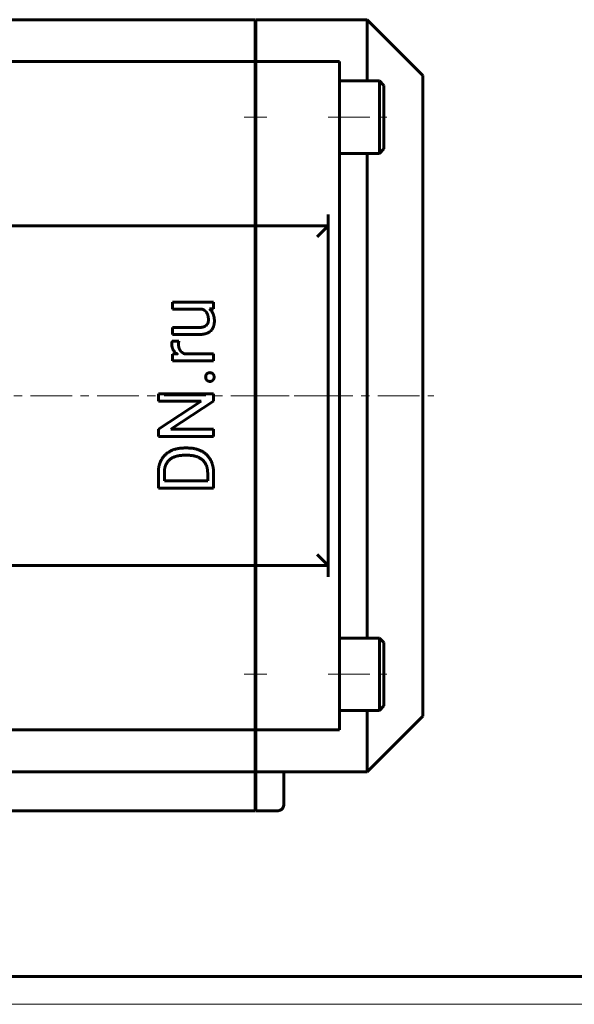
# Model space of a CAD drawing. Header units: millimetres. Extents: x 0 to 841, y 0 to 594.
# Tile 3 of 25: x 321 to 420, y 0 to 177. Entities that reach past the tile are written whole.
import ezdxf

# ---------------------------------------------------------------- set-up
doc = ezdxf.new("R2010")
doc.units = ezdxf.units.MM
for name, pattern in [('K5LT_AXLED', [12, 7.5, -1.5, 1.5, -1.5]), ('K5LT_BASIC', [0]), ('K5LT_THIN', [0])]:
    doc.linetypes.add(name, pattern=pattern)
doc.layers.add('Системный слой (1)', color=251, linetype='Continuous', true_color=0x6c6c6c)

# ---------------------------------------------------------------- blocks, each defined once
blk = doc.blocks.new('U41')
at = {"layer": 'Системный слой (1)', "color": 150, "linetype": 'K5LT_BASIC', "lineweight": 60, "true_color": 0x0080ff}
for p, q in [((228.79, 34.75), (122.39, 34.75)), ((248.79, 34.75), (236.79, 34.75)), ((363.19, 34.75), (256.79, 34.75))]:
    blk.add_line(p, q, dxfattribs=at)
blk = doc.blocks.new('U42')
at = {"layer": 'Системный слой (1)', "color": 150, "linetype": 'K5LT_BASIC', "lineweight": 60, "true_color": 0x0080ff}
for p, q in [((383.29, 165.75), (383.29, 176.75)), ((383.29, 65.75), (383.29, 152.75)), ((383.29, 41.75), (383.29, 52.75))]:
    blk.add_line(p, q, dxfattribs=at)
blk = doc.blocks.new('U44')
at = {"layer": 'Системный слой (1)', "color": 150, "linetype": 'K5LT_BASIC', "lineweight": 60, "true_color": 0x0080ff}
for p, q in [((230.29, 41.75), (122.39, 41.75)), ((250.29, 41.75), (235.29, 41.75)), ((363.19, 41.75), (255.29, 41.75))]:
    blk.add_line(p, q, dxfattribs=at)
blk = doc.blocks.new('U45')
at = {"layer": 'Системный слой (1)', "color": 150, "linetype": 'K5LT_BASIC', "lineweight": 60, "true_color": 0x0080ff}
for p, q in [((386.29, 59.25), (386.29, 64.95)), ((386.29, 53.55), (386.29, 59.25))]:
    blk.add_line(p, q, dxfattribs=at)
blk = doc.blocks.new('U46')
at = {"layer": 'Системный слой (1)', "color": 150, "linetype": 'K5LT_BASIC', "lineweight": 60, "true_color": 0x0080ff}
for p, q in [((385.49, 59.25), (385.49, 65.75)), ((385.49, 52.75), (385.49, 59.25))]:
    blk.add_line(p, q, dxfattribs=at)
blk = doc.blocks.new('U49')
at = {"layer": 'Системный слой (1)', "color": 150, "linetype": 'K5LT_BASIC', "lineweight": 60, "true_color": 0x0080ff}
for p, q in [((385.49, 159.25), (385.49, 165.75)), ((385.49, 152.75), (385.49, 159.25))]:
    blk.add_line(p, q, dxfattribs=at)
blk = doc.blocks.new('U50')
at = {"layer": 'Системный слой (1)', "color": 150, "linetype": 'K5LT_BASIC', "lineweight": 60, "true_color": 0x0080ff}
for p, q in [((386.29, 159.25), (386.29, 164.95)), ((386.29, 153.55), (386.29, 159.25))]:
    blk.add_line(p, q, dxfattribs=at)
blk = doc.blocks.new('U97')
at = {"color": 150, "linetype": 'K5LT_BASIC', "lineweight": 60, "true_color": 0x0080ff}
blk.add_line((836, 5), (20, 5), dxfattribs=at)
at = {"color": 7, "linetype": 'K5LT_THIN', "lineweight": 18}
blk.add_line((841, 0), (0, 0), dxfattribs=at)

msp = doc.modelspace()

# ---------------------------------------------------------------- linework, layer by layer
at = {"layer": 'Системный слой (1)', "color": 150, "linetype": 'K5LT_BASIC', "lineweight": 60, "true_color": 0x0080ff}
for p, q in [((363.19, 176.75), (122.39, 176.75)), ((363.19, 169.25), (363.19, 176.75)), ((383.29, 176.75), (363.29, 176.75)), ((363.29, 169.25), (363.29, 176.75)), ((383.29, 176.75), (393.29, 166.75)), ((363.19, 169.25), (122.39, 169.25)), ((363.19, 169.25), (363.19, 167.25)), ((378.29, 169.25), (363.29, 169.25)), ((363.29, 169.25), (363.29, 167.25)), ((378.29, 169.25), (378.29, 167.25)), ((363.19, 167.25), (363.19, 141.75)), ((363.29, 167.25), (363.29, 141.75)), ((378.29, 109.25), (378.29, 167.25)), ((393.29, 51.75), (393.29, 166.75)), ((385.49, 165.75), (378.29, 165.75)), ((385.49, 165.75), (386.29, 164.95)), ((363.19, 163.25), (363.29, 163.25)), ((363.19, 155.25), (363.29, 155.25)), ((385.49, 152.75), (378.29, 152.75)), ((385.49, 152.75), (386.29, 153.55)), ((363.19, 139.75), (363.19, 141.75)), ((363.29, 139.75), (363.29, 141.75)), ((376.29, 141.75), (376.29, 139.75)), ((363.19, 139.75), (122.39, 139.75)), ((363.19, 139.75), (363.19, 137.75)), ((376.29, 139.75), (363.29, 139.75)), ((363.29, 139.75), (363.29, 137.75)), ((374.29, 137.75), (376.29, 139.75)), ((376.29, 78.75), (376.29, 139.75)), ((363.19, 139.25), (363.29, 139.25)), ((363.19, 137.75), (363.19, 80.75)), ((363.29, 137.75), (363.29, 80.75)), ((355.707, 126.05), (348.326, 126.05)), ((348.326, 126.05), (348.326, 124.781)), ((355.707, 124.843), (355.707, 126.05)), ((348.326, 124.781), (353.697, 124.781)), ((354.977, 124.817), (355.707, 124.843)), ((353.101, 121.5), (348.326, 121.5)), ((348.326, 121.5), (348.326, 120.238)), ((348.326, 120.238), (353.087, 120.238)), ((349.459, 119.064), (348.285, 119.071)), ((349.17, 116.756), (348.326, 116.731)), ((348.326, 116.731), (348.326, 115.503)), ((355.707, 116.765), (350.464, 116.765)), ((355.707, 115.503), (355.707, 116.765)), ((348.326, 115.503), (355.707, 115.503)), ((345.775, 109.576), (345.775, 108.273)), ((355.707, 109.576), (345.775, 109.576)), ((345.775, 108.273), (353.456, 108.273)), ((353.456, 108.273), (345.775, 103.252)), ((348.047, 103.252), (355.707, 108.252)), ((355.707, 108.252), (355.707, 109.576)), ((378.29, 51.25), (378.29, 109.25)), ((345.775, 103.252), (345.775, 101.936)), ((355.707, 103.252), (348.047, 103.252)), ((355.707, 101.936), (355.707, 103.252)), ((345.775, 101.936), (355.707, 101.936)), ((351.041, 99.865), (350.448, 99.865)), ((351.041, 98.562), (350.434, 98.562)), ((345.775, 95.486), (345.775, 92.676)), ((346.853, 95.486), (346.853, 93.992)), ((346.853, 93.992), (354.636, 93.992)), ((354.636, 93.992), (354.636, 95.363)), ((355.707, 92.676), (355.707, 95.363)), ((345.775, 92.676), (355.707, 92.676)), ((363.19, 80.75), (363.19, 78.75)), ((363.29, 80.75), (363.29, 78.75)), ((376.29, 78.75), (374.29, 80.75)), ((363.19, 78.75), (122.39, 78.75)), ((363.19, 79.25), (363.29, 79.25)), ((363.19, 78.75), (363.19, 76.75)), ((376.29, 78.75), (363.29, 78.75)), ((363.29, 78.75), (363.29, 76.75)), ((376.29, 78.75), (376.29, 76.75)), ((363.19, 76.75), (363.19, 51.25)), ((363.29, 76.75), (363.29, 51.25)), ((385.49, 65.75), (378.29, 65.75)), ((385.49, 65.75), (386.29, 64.95)), ((363.19, 63.25), (363.29, 63.25)), ((363.19, 55.25), (363.29, 55.25)), ((385.49, 52.75), (386.29, 53.55)), ((385.49, 52.75), (378.29, 52.75)), ((383.29, 41.75), (393.29, 51.75)), ((363.19, 51.25), (363.19, 49.25)), ((363.29, 51.25), (363.29, 49.25)), ((378.29, 51.25), (378.29, 49.25)), ((363.19, 49.25), (122.39, 49.25)), ((363.19, 41.75), (363.19, 49.25)), ((378.29, 49.25), (363.29, 49.25)), ((363.29, 41.75), (363.29, 49.25)), ((363.19, 41.75), (363.19, 35.75)), ((383.29, 41.75), (363.29, 41.75)), ((363.29, 41.75), (363.29, 35.75)), ((368.29, 35.75), (368.29, 41.75)), ((363.19, 35.75), (363.19, 34.75)), ((363.29, 35.75), (363.29, 34.75)), ((367.29, 34.75), (363.29, 34.75))]:
    msp.add_line(p, q, dxfattribs=at)
at = {"layer": 'Системный слой (1)', "color": 30, "linetype": 'K5LT_AXLED', "lineweight": 18, "true_color": 0xff8000}
for p, q in [((361.19, 159.25), (365.29, 159.25)), ((376.29, 159.25), (388.29, 159.25)), ((106.79, 109.25), (378.79, 109.25)), ((361.19, 109.25), (395.29, 109.25)), ((361.19, 59.25), (365.29, 59.25)), ((376.29, 59.25), (388.29, 59.25))]:
    msp.add_line(p, q, dxfattribs=at)
at = {"layer": 'Системный слой (1)', "color": 150, "linetype": 'K5LT_BASIC', "lineweight": 60, "true_color": 0x0080ff}
msp.add_arc((367.29, 35.75), 1, 270, 0, dxfattribs=at)
for points in [[(353.697, 124.781), (354.174, 124.571), (354.462, 124.133)], [(354.462, 124.133), (354.772, 123.663), (354.772, 122.858)], [(354.697, 122.357), (354.622, 122.114), (354.435, 121.92)], [(354.772, 122.858), (354.772, 122.599), (354.697, 122.357)], [(355.202, 120.907), (355.529, 121.228), (355.843, 122.121), (355.843, 122.66)], [(353.087, 120.238), (353.824, 120.238), (354.875, 120.586), (355.202, 120.907)], [(353.923, 121.613), (353.599, 121.5), (353.101, 121.5)], [(354.435, 121.92), (354.247, 121.726), (353.923, 121.613)], [(348.22, 118.825), (348.19, 118.648), (348.19, 118.511)], [(348.285, 119.071), (348.251, 119.003), (348.22, 118.825)], [(349.404, 118.45), (349.404, 118.627), (349.414, 118.767)], [(349.54, 117.679), (349.404, 118.014), (349.404, 118.45)], [(349.414, 118.767), (349.424, 118.907), (349.459, 119.064)], [(349.922, 117.113), (349.677, 117.345), (349.54, 117.679)], [(350.464, 116.765), (350.153, 116.896), (349.922, 117.113)], [(354.496, 113.187), (354.274, 112.986), (354.274, 112.604)], [(355.038, 113.388), (354.718, 113.388), (354.496, 113.187)], [(355.57, 113.187), (355.352, 113.388), (355.038, 113.388)], [(355.789, 112.604), (355.789, 112.986), (355.57, 113.187)], [(354.274, 112.604), (354.274, 112.222), (354.496, 112.021)], [(354.496, 112.021), (354.718, 111.82), (355.038, 111.82)], [(355.038, 111.82), (355.352, 111.82), (355.57, 112.021)], [(355.57, 112.021), (355.789, 112.222), (355.789, 112.604)], [(350.448, 99.865), (349.37, 99.865), (347.644, 99.238), (346.423, 98.071), (345.775, 96.461), (345.775, 95.486)], [(355.707, 95.363), (355.707, 96.4), (355.059, 98.058), (353.845, 99.238), (352.119, 99.865), (351.041, 99.865)], [(350.434, 98.562), (349.581, 98.562), (348.251, 98.153), (347.33, 97.362), (346.853, 96.223), (346.853, 95.486)], [(354.636, 95.363), (354.636, 96.427), (353.742, 97.846), (352.126, 98.562), (351.041, 98.562)]]:
    msp.add_open_spline(points, degree=2, dxfattribs=at)
for points, knots in [([(355.843, 122.66), (355.843, 123.451), (355.361, 124.493), (354.977, 124.817)], [0, 0, 0, 1.0607217, 2, 2, 2]), ([(348.19, 118.511), (348.19, 117.911), (348.701, 117.045), (349.163, 116.761), (349.17, 116.756)], [0, 0, 0, 1.4876121, 2.9752242, 3, 3, 3])]:
    msp.add_open_spline(points, degree=2, knots=knots, dxfattribs=at)

# ---------------------------------------------------------------- block references
msp.add_blockref('U97', (0, 0))
at = {"layer": 'Системный слой (1)'}
for name in ['U42', 'U49', 'U50', 'U46', 'U45', 'U44', 'U41']:
    msp.add_blockref(name, (0, 0), dxfattribs=at)

doc.saveas('drawing.dxf')
